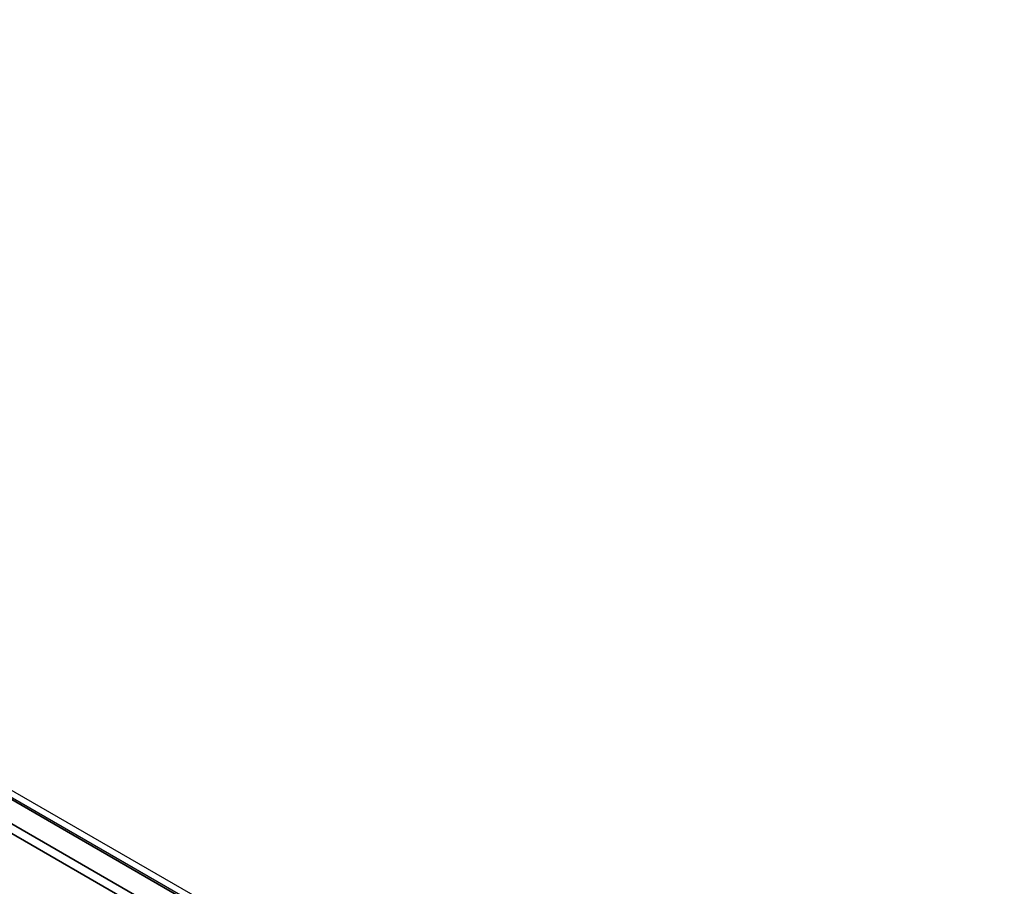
# Model space of a CAD drawing. Header units: millimetres. Extents: x -12192 to 12192, y -600 to 5895.
# Tile 21 of 118: x 3025 to 3073, y 1612 to 1653. Entities that reach past the tile are written whole.
import ezdxf

# ---------------------------------------------------------------- set-up
doc = ezdxf.new("R2010")
doc.units = ezdxf.units.MM
doc.header["$LTSCALE"] = 20
doc.layers.add('_Sichtbarkanten', color=7, linetype='Continuous', lineweight=25)
doc.layers.add('Sichtbar schmal (ISO)', color=7, linetype='Continuous', lineweight=35)

msp = doc.modelspace()

# ---------------------------------------------------------------- linework, layer by layer
at = {"layer": '_Sichtbarkanten'}
for p, q in [((2851.63, 1715.848), (3293.923, 1460.49)), ((2852.013, 1715.971), (3294.055, 1460.758))]:
    msp.add_line(p, q, dxfattribs=at)
at = {"layer": 'Sichtbar schmal (ISO)'}
for p, q in [((3293.78, 1460.476), (2851.487, 1715.834)), ((3292.553, 1459.547), (2850.275, 1714.896)), ((2850.477, 1715.242), (3292.755, 1459.893))]:
    msp.add_line(p, q, dxfattribs=at)

doc.saveas('drawing.dxf')
